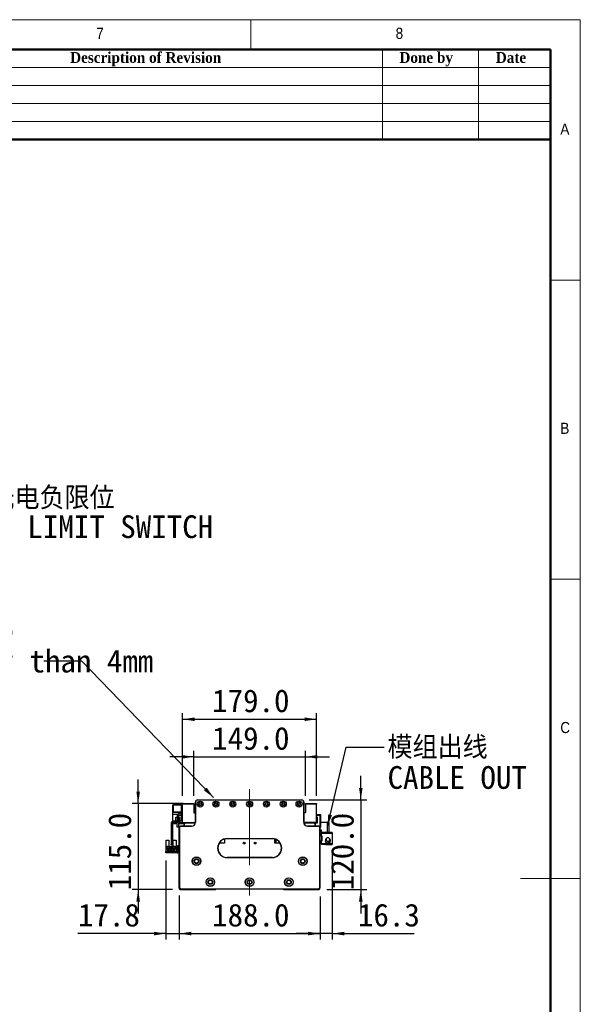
# Model space of a CAD drawing. Header units: millimetres. Extents: x 40 to 3320, y 40 to 2336.
# Tile 11 of 11: x 2571 to 3320, y 1020 to 2336. Entities that reach past the tile are written whole.
import ezdxf

# ---------------------------------------------------------------- set-up
doc = ezdxf.new("R2010")
doc.units = ezdxf.units.MM
doc.header["$LTSCALE"] = 8
doc.linetypes.add('CENTERX2', pattern=[20.32, 12.7, -2.54, 2.54, -2.54])
doc.layers.add('DIMNS', color=7, linetype='Continuous')
doc.styles.add('SLDTEXTSTYLE0', font='Gothic.ttf', dxfattribs={"width": 0.913})
doc.styles.add('SLDTEXTSTYLE1', font='timesbd.ttf', dxfattribs={"width": 0.933})
doc.styles.add('SLDTEXTSTYLE10', font='txt')
doc.styles.add('SLDTEXTSTYLE7', font='txt')
doc.styles.add('SLDTEXTSTYLE8', font='txt', dxfattribs={"bigfont": 'bigfont'})
doc.styles.add('SLDTEXTSTYLE9', font='txt', dxfattribs={"bigfont": 'bigfont'})
doc.dimstyles.new('SLDDIMSTYLE0', dxfattribs={"dimtxt": 30.4, "dimasz": 16, "dimexe": 0, "dimexo": 0.0625, "dimgap": 7.6, "dimtad": 2, "dimdec": 1, "dimrnd": 1e-09, "dimzin": 4, "dimdsep": 46, "dimtxsty": 'SLDTEXTSTYLE7', "dimsah": 1, "dimcen": 0.09, "dimadec": 0, "dimazin": 1, "dimtfac": 1, "dimtdec": 1, "dimtmove": 0, "dimatfit": 0, "dimfxl": 0, "dimfrac": 2, "dimtolj": 1, "dimtzin": 12, "dimarcsym": 0})
doc.dimstyles.new('SLDDIMSTYLE1', dxfattribs={"dimtxt": 30.4, "dimasz": 16, "dimexe": 0, "dimexo": 0.0625, "dimgap": 7.6, "dimtad": 2, "dimdec": 1, "dimrnd": 1e-09, "dimzin": 4, "dimdsep": 46, "dimtxsty": 'SLDTEXTSTYLE7', "dimsah": 1, "dimcen": 0.09, "dimadec": 0, "dimazin": 1, "dimtfac": 1, "dimtdec": 1, "dimtofl": 0, "dimtmove": 0, "dimatfit": 3, "dimfxl": 0, "dimfrac": 2, "dimtolj": 1, "dimtzin": 12, "dimarcsym": 0})
doc.dimstyles.new('SLDDIMSTYLE2', dxfattribs={"dimtxt": 30.4, "dimasz": 16, "dimexe": 0, "dimexo": 0.0625, "dimgap": 7.6, "dimtad": 2, "dimdec": 1, "dimrnd": 1e-09, "dimzin": 12, "dimdsep": 46, "dimtxsty": 'SLDTEXTSTYLE7', "dimsah": 1, "dimcen": 0.09, "dimadec": 0, "dimazin": 3, "dimtfac": 1, "dimtdec": 1, "dimtmove": 0, "dimatfit": 0, "dimfxl": 0, "dimfrac": 2, "dimtolj": 1, "dimtzin": 12, "dimarcsym": 0})
doc.dimstyles.new('SLDDIMSTYLE3', dxfattribs={"dimtxt": 0.18, "dimasz": 16, "dimexe": 0, "dimexo": 0.0625, "dimgap": 0, "dimtad": 0, "dimtih": 1, "dimtoh": 1, "dimdec": 0, "dimrnd": 1e-09, "dimzin": 0, "dimdsep": 46, "dimtxsty": 'Standard', "dimsah": 1, "dimcen": 0.09, "dimadec": 0, "dimazin": 0, "dimtfac": 16, "dimtdec": 0, "dimtofl": 0, "dimtmove": 0, "dimatfit": 3, "dimfxl": 0, "dimfrac": 2, "dimtolj": 1, "dimtzin": 0, "dimarcsym": 0})

# ---------------------------------------------------------------- blocks, each defined once
blk = doc.blocks.new('_D')
at = {"layer": 'DIMNS'}
for p, q in [((2803.8, 1298.3), (2803.8, 1358.6)), ((2952.8, 1298.3), (2952.8, 1358.6)), ((2803.8, 1350.6), (2771.8, 1350.6)), ((2803.8, 1350.6), (2952.8, 1350.6)), ((2952.8, 1350.6), (2984.8, 1350.6))]:
    blk.add_line(p, q, dxfattribs=at)
for points in [[(2803.8, 1350.6), (2787.8, 1353), (2787.8, 1348.2)], [(2952.8, 1350.6), (2968.8, 1348.2), (2968.8, 1353)]]:
    blk.add_solid(points, dxfattribs=at)
at = {"layer": 'DIMNS', "insert": (2828.2, 1390.5), "char_height": 30.4, "attachment_point": 1, "style": 'SLDTEXTSTYLE7'}
blk.add_mtext('149.0', dxfattribs=at)
blk = doc.blocks.new('_D_1')
at = {"layer": 'DIMNS'}
for p, q in [((2788.8, 1298.3), (2788.8, 1408.8)), ((2967.8, 1298.3), (2967.8, 1408.8)), ((2788.8, 1400.8), (2967.8, 1400.8))]:
    blk.add_line(p, q, dxfattribs=at)
for points in [[(2788.8, 1400.8), (2804.8, 1398.4), (2804.8, 1403.2)], [(2967.8, 1400.8), (2951.8, 1403.2), (2951.8, 1398.4)]]:
    blk.add_solid(points, dxfattribs=at)
at = {"layer": 'DIMNS', "insert": (2828.2, 1440.7), "char_height": 30.4, "attachment_point": 1, "style": 'SLDTEXTSTYLE7'}
blk.add_mtext('179.0', dxfattribs=at)
blk = doc.blocks.new('_D_2')
at = {"layer": 'DIMNS'}
for p, q in [((2729.4, 1288.1), (2729.4, 1320.1)), ((2789.6, 1288.1), (2721.4, 1288.1)), ((2729.4, 1288.1), (2729.4, 1173.1)), ((2775.1, 1173.1), (2721.4, 1173.1)), ((2729.4, 1173.1), (2729.4, 1141.1))]:
    blk.add_line(p, q, dxfattribs=at)
for points in [[(2729.4, 1288.1), (2731.8, 1304.1), (2727, 1304.1)], [(2729.4, 1173.1), (2727, 1157.1), (2731.8, 1157.1)]]:
    blk.add_solid(points, dxfattribs=at)
at = {"layer": 'DIMNS', "insert": (2689.5, 1172.3), "char_height": 30.4, "attachment_point": 1, "rotation": 90, "style": 'SLDTEXTSTYLE7'}
blk.add_mtext('115.0', dxfattribs=at)
blk = doc.blocks.new('_D_3')
at = {"layer": 'DIMNS'}
for p, q in [((3026.8, 1293.1), (3026.8, 1325.1)), ((2958, 1293.1), (3034.8, 1293.1)), ((3026.8, 1293.1), (3026.8, 1173.1)), ((2981.5, 1173.1), (3034.8, 1173.1)), ((3026.8, 1173.1), (3026.8, 1141.1))]:
    blk.add_line(p, q, dxfattribs=at)
for points in [[(3026.8, 1293.1), (3029.2, 1309.1), (3024.4, 1309.1)], [(3026.8, 1173.1), (3024.4, 1157.1), (3029.2, 1157.1)]]:
    blk.add_solid(points, dxfattribs=at)
at = {"layer": 'DIMNS', "insert": (2986.9, 1172.3), "char_height": 30.4, "attachment_point": 1, "rotation": 90, "style": 'SLDTEXTSTYLE7'}
blk.add_mtext('120.0', dxfattribs=at)
blk = doc.blocks.new('_D_4')
at = {"layer": 'DIMNS'}
for p, q in [((2784.3, 1163.9), (2784.3, 1106.3)), ((2972.3, 1163.9), (2972.3, 1106.3)), ((2784.3, 1114.3), (2972.3, 1114.3))]:
    blk.add_line(p, q, dxfattribs=at)
for points in [[(2784.3, 1114.3), (2800.3, 1111.9), (2800.3, 1116.7)], [(2972.3, 1114.3), (2956.3, 1116.7), (2956.3, 1111.9)]]:
    blk.add_solid(points, dxfattribs=at)
at = {"layer": 'DIMNS', "insert": (2828.2, 1154.2), "char_height": 30.4, "attachment_point": 1, "style": 'SLDTEXTSTYLE7'}
blk.add_mtext('188.0', dxfattribs=at)
blk = doc.blocks.new('_D_5')
at = {"layer": 'DIMNS'}
for p, q in [((2766.5, 1211.9), (2766.5, 1106.3)), ((2784.3, 1165.4), (2784.3, 1106.3)), ((2766.5, 1114.3), (2649, 1114.3)), ((2766.5, 1114.3), (2784.3, 1114.3)), ((2784.3, 1114.3), (2816.3, 1114.3))]:
    blk.add_line(p, q, dxfattribs=at)
for points in [[(2766.5, 1114.3), (2750.5, 1116.7), (2750.5, 1111.9)], [(2784.3, 1114.3), (2800.3, 1111.9), (2800.3, 1116.7)]]:
    blk.add_solid(points, dxfattribs=at)
at = {"layer": 'DIMNS', "insert": (2649, 1154.2), "char_height": 30.4, "attachment_point": 1, "style": 'SLDTEXTSTYLE7'}
blk.add_mtext('17.8', dxfattribs=at)
blk = doc.blocks.new('_D_6')
at = {"layer": 'DIMNS'}
for p, q in [((2988.6, 1224.2), (2988.6, 1106.3)), ((2972.3, 1163.9), (2972.3, 1106.3)), ((2972.3, 1114.3), (2940.3, 1114.3)), ((2988.6, 1114.3), (2972.3, 1114.3)), ((2988.6, 1114.3), (3097.9, 1114.3))]:
    blk.add_line(p, q, dxfattribs=at)
for points in [[(2972.3, 1114.3), (2956.3, 1116.7), (2956.3, 1111.9)], [(2988.6, 1114.3), (3004.6, 1111.9), (3004.6, 1116.7)]]:
    blk.add_solid(points, dxfattribs=at)
at = {"layer": 'DIMNS', "insert": (3023, 1154.2), "char_height": 30.4, "attachment_point": 1, "style": 'SLDTEXTSTYLE7'}
blk.add_mtext('16.3', dxfattribs=at)
blk = doc.blocks.new('SW_NOTE_3')
at = {"layer": 'DIMNS', "color": 0, "char_height": 30.4, "attachment_point": 1}
for s, insert, style in [('模组出线', (4.5, 14.9), 'SLDTEXTSTYLE8'), ('CABLE OUT', (4.5, -25.3), 'SLDTEXTSTYLE7')]:
    blk.add_mtext(s, dxfattribs=dict(at, insert=insert, style=style))
blk = doc.blocks.new('SW_NOTE_4')
at = {"layer": 'DIMNS', "color": 0, "char_height": 30.4, "attachment_point": 1, "style": 'SLDTEXTSTYLE7'}
for s, insert in [('The distance between the load plate and the ', (-929.3, 55.6)), ('steel belt protection belt shall be greater than 4mm', (-929.3, 15.5))]:
    blk.add_mtext(s, dxfattribs=dict(at, insert=insert))
blk = doc.blocks.new('SW_NOTE_7')
at = {"layer": 'DIMNS', "color": 0, "char_height": 30.4, "attachment_point": 1}
for s, insert, style in [('     光电负限位', (4.6, 17.9), 'SLDTEXTSTYLE9'), ('NEGATIVE LIMIT SWITCH', (4.6, -20.5), 'SLDTEXTSTYLE10')]:
    blk.add_mtext(s, dxfattribs=dict(at, insert=insert, style=style))

msp = doc.modelspace()

# ---------------------------------------------------------------- linework, layer by layer
at = {"color": 7, "linetype": 'Continuous', "lineweight": 18}
for p, q in [((3320, 2336), (40, 2336)), ((2880, 2296), (2880, 2336)), ((3320, 40), (3320, 2336)), ((80, 2296), (3280, 2296)), ((3056, 2296), (3056, 2176)), ((3184, 2296), (3184, 2176)), ((3280, 2296), (3280, 2176)), ((3280, 2296), (3280, 80)), ((2320, 2272), (3280, 2272)), ((2320, 2248), (3280, 2248)), ((2320, 2224), (3280, 2224)), ((2320, 2200), (3280, 2200)), ((3320, 1988), (3280, 1988)), ((3280, 1588), (3320, 1588)), ((3320, 1188), (3240, 1188))]:
    msp.add_line(p, q, dxfattribs=at)
at = {"color": 7, "linetype": 'Continuous', "lineweight": 50}
for p, q in [((3280, 2296), (80, 2296)), ((3280, 2296), (3280, 80)), ((3280, 2176), (2320, 2176))]:
    msp.add_line(p, q, dxfattribs=at)
at = {"color": 7, "linetype": 'Continuous', "lineweight": 25}
for p, q in [((2805.7959907, 1290.10564), (2806.0959884, 1290.10564)), ((2805.7959907, 1263.1056412), (2805.7959907, 1290.10564)), ((2806.0959884, 1290.10564), (2806.0959884, 1263.1056412)), ((2808.7959894, 1293.1056386), (2808.7959894, 1292.805641)), ((2808.7959894, 1293.1056386), (2947.7959879, 1293.1056386)), ((2947.7959879, 1292.805641), (2808.7959894, 1292.805641)), ((2947.7959879, 1293.1056386), (2947.7959879, 1292.805641)), ((2950.4959889, 1263.1056412), (2950.4959889, 1290.10564)), ((2950.7959866, 1290.10564), (2950.4959889, 1290.10564)), ((2950.7959866, 1290.10564), (2950.7959866, 1263.1056412)), ((2776.0959872, 1286.6056404), (2775.7959896, 1286.3056427)), ((2776.0959872, 1286.3056427), (2775.7959896, 1286.1813745)), ((2775.7959896, 1286.1813745), (2775.7959896, 1286.3056427)), ((2775.7959896, 1277.0299083), (2775.7959896, 1286.1813745)), ((2775.7959896, 1276.9056401), (2775.7959896, 1277.0299083)), ((2776.0959872, 1276.9056401), (2775.7959896, 1277.0299083)), ((2775.7959896, 1276.9056401), (2776.0959872, 1276.6056424)), ((2776.0959872, 1286.6056404), (2776.0959872, 1286.3056427)), ((2776.0959872, 1286.6056404), (2786.7959895, 1286.6056404)), ((2786.7959895, 1286.3056427), (2776.0959872, 1286.3056427)), ((2776.0959872, 1286.3056427), (2776.0959872, 1276.9056401)), ((2776.0959872, 1276.9056401), (2776.0959872, 1276.6056424)), ((2776.0959872, 1276.9056401), (2786.7959895, 1276.9056401)), ((2786.7959895, 1285.6056383), (2786.7959895, 1286.6056404)), ((2786.7959895, 1286.6056404), (2788.7959861, 1286.6056404)), ((2788.7959861, 1285.6056383), (2786.7959895, 1285.6056383)), ((2786.7959895, 1285.6056383), (2786.7959895, 1276.6056424)), ((2788.7959861, 1288.1056434), (2803.7959867, 1288.1056434)), ((2788.7959861, 1287.1056414), (2788.7959861, 1288.1056434)), ((2788.7959861, 1262.6056401), (2788.7959861, 1287.1056414)), ((2803.7959867, 1287.1056414), (2788.7959861, 1287.1056414)), ((2803.7959867, 1288.1056434), (2803.7959867, 1287.1056414)), ((2803.7959867, 1287.1056414), (2803.7959867, 1276.1056414)), ((2952.7959906, 1288.1056434), (2967.7959912, 1288.1056434)), ((2952.7959906, 1287.1056414), (2952.7959906, 1288.1056434)), ((2967.7959912, 1287.1056414), (2952.7959906, 1287.1056414)), ((2952.7959906, 1287.1056414), (2952.7959906, 1276.1056414)), ((2967.7959912, 1288.1056434), (2967.7959912, 1287.1056414)), ((2967.7959912, 1262.6056401), (2967.7959912, 1287.1056414)), ((2775.4959919, 1274.0056431), (2775.4959919, 1276.6056424)), ((2775.4959919, 1276.6056424), (2786.7959895, 1276.6056424)), ((2775.4959919, 1274.0056431), (2783.1555464, 1274.0056431)), ((2775.4959919, 1264.3552563), (2775.4959919, 1274.0056431)), ((2785.2959865, 1264.6056405), (2776.7959916, 1264.6056405)), ((2779.7959902, 1270.1056442), (2781.2959858, 1270.1056442)), ((2779.7959902, 1264.6056405), (2779.7959902, 1270.1056442)), ((2781.2959858, 1270.6265143), (2781.2959858, 1264.6056405)), ((2783.2959899, 1270.6056452), (2783.2959899, 1264.6056405)), ((2783.2959899, 1270.1056442), (2784.7959854, 1270.1056442)), ((2784.7959854, 1270.1056442), (2784.7959854, 1264.6056405)), ((2786.7959895, 1274.1056448), (2788.7959861, 1274.1056448)), ((2786.7959895, 1273.1056428), (2786.7959895, 1274.1056448)), ((2786.7959895, 1273.1056428), (2786.7959895, 1266.1056398)), ((2788.7959861, 1273.1056428), (2786.7959895, 1273.1056428)), ((2804.2959877, 1275.6056404), (2805.7959907, 1275.6056404)), ((2952.2959896, 1275.6056404), (2950.7959866, 1275.6056404)), ((2967.7959912, 1273.2956401), (2972.4959888, 1273.2956401)), ((2972.4959888, 1272.295638), (2967.7959912, 1272.295638)), ((2967.7959912, 1270.2956414), (2968.2959922, 1270.2956414)), ((2968.2959922, 1270.2956414), (2968.2959922, 1261.7956428)), ((2972.4959888, 1272.295638), (2972.4959888, 1273.2956401)), ((2972.4959888, 1273.2956401), (2972.7959865, 1272.9956424)), ((2972.4959888, 1257.2956412), (2972.4959888, 1272.295638)), ((2972.7959865, 1272.1713772), (2972.4959888, 1272.295638)), ((2972.7959865, 1272.9956424), (2972.7959865, 1272.1713772)), ((2972.7959865, 1272.1713772), (2972.7959865, 1257.4199057)), ((2773.2959919, 1261.1056408), (2773.2959919, 1233.605641)), ((2775.2959885, 1261.1056408), (2775.2959885, 1233.605641)), ((2775.4959919, 1261.1056408), (2775.4959919, 1261.8539734)), ((2779.7959902, 1261.1056408), (2775.4959919, 1261.1056408)), ((2785.2959865, 1262.6056401), (2776.7959916, 1262.6056401)), ((2779.7959902, 1261.1056408), (2779.7959902, 1262.6056401)), ((2781.2959858, 1256.6056429), (2781.2959858, 1262.6056401)), ((2783.2959899, 1256.6056429), (2781.2959858, 1256.6056429)), ((2783.2959899, 1262.6056401), (2783.2959899, 1256.6056429)), ((2784.5959895, 1256.6056429), (2784.2959919, 1256.6056429)), ((2784.2959919, 1175.6056408), (2784.2959919, 1256.6056429)), ((2784.5959895, 1256.6056429), (2784.5959895, 1175.7299053)), ((2784.7959854, 1262.6056401), (2784.7959854, 1261.1056408)), ((2789.0959912, 1261.1056408), (2784.7959854, 1261.1056408)), ((2785.7959875, 1257.8056409), (2785.7959875, 1258.1056422)), ((2785.7959875, 1258.1056422), (2800.7959881, 1258.1056422)), ((2800.7959881, 1257.8056409), (2785.7959875, 1257.8056409)), ((2788.7959861, 1262.6056401), (2805.770927, 1262.6056401)), ((2789.0959912, 1261.1056408), (2789.0959912, 1262.6056401)), ((2790.7959902, 1261.2956418), (2792.1059885, 1262.6056401)), ((2790.7959902, 1258.1056422), (2790.7959902, 1261.2956418)), ((2791.2959912, 1261.2056425), (2792.2959857, 1262.2056408)), ((2791.2959912, 1258.1056422), (2791.2959912, 1261.2056425)), ((2792.2959857, 1262.2056408), (2805.7143249, 1262.2056408)), ((2800.7959881, 1257.8056409), (2800.7959881, 1258.1056422)), ((2803.9959901, 1262.6056401), (2804.3959894, 1262.2056408)), ((2806.0959884, 1263.1056412), (2805.7959907, 1263.1056412)), ((2950.7959866, 1263.1056412), (2950.4959889, 1263.1056412)), ((2967.7959912, 1262.6056401), (2950.8210503, 1262.6056401)), ((2950.8776524, 1262.2056408), (2964.2959916, 1262.2056408)), ((2952.1959879, 1262.2056408), (2952.5959872, 1262.6056401)), ((2955.7959893, 1258.1056422), (2970.7959899, 1258.1056422)), ((2955.7959893, 1258.1056422), (2955.7959893, 1257.8056409)), ((2970.7959899, 1257.8056409), (2955.7959893, 1257.8056409)), ((2964.2959916, 1262.2056408), (2965.2959862, 1261.2056425)), ((2964.4859888, 1262.6056401), (2965.7959872, 1261.2956418)), ((2965.2959862, 1261.2056425), (2965.2959862, 1258.1056422)), ((2966.2959882, 1261.7956428), (2965.7959872, 1261.2956418)), ((2965.7959872, 1261.2956418), (2965.7959872, 1258.1056422)), ((2968.2959922, 1261.7956428), (2966.2959882, 1261.7956428)), ((2968.2959922, 1262.6056401), (2967.7959912, 1262.6056401)), ((2970.7959899, 1258.1056422), (2970.7959899, 1257.8056409)), ((2972.2959854, 1256.6056429), (2971.9959878, 1256.6056429)), ((2971.9959878, 1175.7299053), (2971.9959878, 1256.6056429)), ((2972.1278705, 1257.2956412), (2972.4959888, 1257.2956412)), ((2972.2959854, 1256.6056429), (2972.2959854, 1175.6056408)), ((2972.4959888, 1256.2956429), (2972.2959854, 1256.2956429)), ((2974.1959878, 1252.6056422), (2972.2959854, 1252.6056422)), ((2972.7959865, 1257.4199057), (2972.4959888, 1257.2956412)), ((2972.4959888, 1256.2956429), (2972.4959888, 1257.2956412)), ((2972.7959865, 1256.5956405), (2972.4959888, 1256.2956429)), ((2982.1959891, 1262.6056401), (2972.7959865, 1262.6056401)), ((2972.7959865, 1257.4199057), (2972.7959865, 1256.5956405)), ((2974.1959878, 1249.6056399), (2974.1959878, 1252.6056422)), ((2982.1959891, 1249.6056399), (2982.1959891, 1262.6056401)), ((2982.1959891, 1262.6056401), (2984.1959857, 1262.6056401)), ((2984.1959857, 1262.6056401), (2984.1959857, 1249.6056399)), ((2766.5959903, 1239.005643), (2770.2959859, 1239.005643)), ((2766.5959903, 1230.1056413), (2766.5959903, 1239.005643)), ((2770.2959859, 1239.005643), (2770.2959859, 1230.6056424)), ((2776.2959906, 1230.6056424), (2776.2959906, 1239.005643)), ((2776.2959906, 1239.005643), (2779.9959861, 1239.005643)), ((2779.9959861, 1239.005643), (2779.9959861, 1230.1056413)), ((2844.7959878, 1240.6056403), (2844.7959878, 1235.3056418)), ((2848.2959893, 1241.4056426), (2908.295988, 1241.4056426)), ((2848.2959893, 1241.4056426), (2848.2959893, 1241.1056413)), ((2908.295988, 1241.1056413), (2848.2959893, 1241.1056413)), ((2908.295988, 1241.4056426), (2908.295988, 1241.1056413)), ((2911.7959895, 1235.3056418), (2911.7959895, 1240.6056403)), ((2913.2959888, 1240.0620794), (2913.2959888, 1235.3056418)), ((2974.1959878, 1249.6056399), (2974.1959878, 1248.4056419)), ((2982.1959891, 1249.6056399), (2974.1959878, 1249.6056399)), ((2974.1959878, 1244.4056413), (2974.1959878, 1248.4056419)), ((2974.1959878, 1248.4056419), (2988.5959857, 1248.4056419)), ((2974.1959878, 1244.4056413), (2974.1959878, 1243.9056403)), ((2975.1959898, 1244.4056413), (2974.1959878, 1244.4056413)), ((2974.1959878, 1243.9056403), (2974.1959878, 1238.9056413)), ((2975.1959898, 1243.9056403), (2974.1959878, 1243.9056403)), ((2974.1959878, 1238.4056403), (2974.1959878, 1238.9056413)), ((2974.1959878, 1238.9056413), (2975.1959898, 1238.9056413)), ((2974.1959878, 1234.4056415), (2974.1959878, 1238.4056403)), ((2974.1959878, 1238.4056403), (2975.1959898, 1238.4056403)), ((2975.1959898, 1238.4056403), (2975.1959898, 1244.4056413)), ((2979.6452232, 1239.2026103), (2979.545989, 1238.4056403)), ((2979.8799016, 1239.8405364), (2979.7447257, 1239.5247026)), ((2979.7567659, 1239.9846791), (2979.7907778, 1239.9958363)), ((2979.912632, 1239.8244283), (2979.7901743, 1239.8846848)), ((2979.7907778, 1239.9958363), (2980.1745497, 1240.5708312)), ((2979.9508684, 1239.9170651), (2979.7907778, 1239.9958363)), ((2980.1959925, 1249.6056399), (2980.1959925, 1249.4056402)), ((2988.5959857, 1249.4056402), (2980.1959925, 1249.4056402)), ((2984.1959857, 1249.6056399), (2982.1959891, 1249.6056399)), ((2985.0877085, 1238.9585963), (2985.1151266, 1238.9793313)), ((2988.5959857, 1249.4056402), (2988.5959857, 1248.4056419)), ((2988.5959857, 1248.4056419), (2988.5959857, 1234.4056415)), ((2766.5959903, 1224.1056422), (2766.5959903, 1230.1056413)), ((2767.3959889, 1230.1056413), (2766.5959903, 1230.1056413)), ((2767.3959889, 1230.1056413), (2767.8959899, 1230.6056424)), ((2770.4959892, 1230.6056424), (2767.8959899, 1230.6056424)), ((2768.2959893, 1230.0556424), (2770.4959892, 1230.0556424)), ((2768.2959893, 1226.6056417), (2768.2959893, 1230.0556424)), ((2769.0959879, 1226.6056417), (2768.2959893, 1226.6056417)), ((2769.0959879, 1228.2556417), (2777.4959885, 1228.2556417)), ((2769.0959879, 1226.6056417), (2769.0959879, 1228.2556417)), ((2769.0959879, 1225.5556407), (2769.0959879, 1226.6056417)), ((2770.2959859, 1225.5556407), (2769.0959879, 1225.5556407)), ((2770.0459891, 1227.2056407), (2770.0459891, 1226.7056415)), ((2770.5459901, 1227.2056407), (2770.0459891, 1227.2056407)), ((2770.0459891, 1226.7056415), (2770.5459901, 1226.7056415)), ((2770.2959859, 1224.755642), (2770.2959859, 1225.5556407)), ((2776.2959906, 1225.5556407), (2770.2959859, 1225.5556407)), ((2776.2959906, 1224.755642), (2770.2959859, 1224.755642)), ((2770.4959892, 1230.0556424), (2770.4959892, 1230.6056424)), ((2770.4959892, 1230.6056424), (2776.0959872, 1230.6056424)), ((2770.8459877, 1230.0556424), (2770.4959892, 1230.0556424)), ((2770.5459901, 1226.7056415), (2770.5459901, 1227.2056407)), ((2770.8459877, 1228.9556424), (2770.8459877, 1230.0556424)), ((2775.7459887, 1228.9556424), (2770.8459877, 1228.9556424)), ((2772.0459857, 1227.2056407), (2772.0459857, 1226.7056415)), ((2772.5459867, 1227.2056407), (2772.0459857, 1227.2056407)), ((2772.0459857, 1226.7056415), (2772.5459867, 1226.7056415)), ((2772.4959858, 1228.9556424), (2772.4959858, 1229.5556413)), ((2772.4959858, 1229.5556413), (2774.0959906, 1229.5556413)), ((2772.5459867, 1226.7056415), (2772.5459867, 1227.2056407)), ((2773.2959919, 1232.6056408), (2773.2959919, 1233.605641)), ((2773.2959919, 1233.605641), (2775.2959885, 1233.605641)), ((2775.2959885, 1232.6056408), (2773.2959919, 1232.6056408)), ((2774.0459897, 1227.2056407), (2774.0459897, 1226.7056415)), ((2774.5459907, 1227.2056407), (2774.0459897, 1227.2056407)), ((2774.0459897, 1226.7056415), (2774.5459907, 1226.7056415)), ((2774.0959906, 1228.9556424), (2774.0959906, 1229.5556413)), ((2774.5459907, 1226.7056415), (2774.5459907, 1227.2056407)), ((2775.2959885, 1233.605641), (2775.2959885, 1232.6056408)), ((2775.7459887, 1230.0556424), (2775.7459887, 1228.9556424)), ((2776.0959872, 1230.0556424), (2775.7459887, 1230.0556424)), ((2776.0459863, 1227.2056407), (2776.0459863, 1226.7056415)), ((2776.5459874, 1227.2056407), (2776.0459863, 1227.2056407)), ((2776.0459863, 1226.7056415), (2776.5459874, 1226.7056415)), ((2776.0959872, 1230.6056424), (2776.0959872, 1230.0556424)), ((2778.6959865, 1230.6056424), (2776.0959872, 1230.6056424)), ((2776.0959872, 1230.0556424), (2778.2959872, 1230.0556424)), ((2776.2959906, 1225.5556407), (2776.2959906, 1224.755642)), ((2777.4959885, 1225.5556407), (2776.2959906, 1225.5556407)), ((2776.5459874, 1226.7056415), (2776.5459874, 1227.2056407)), ((2777.4959885, 1228.2556417), (2777.4959885, 1226.6056417)), ((2777.4959885, 1226.6056417), (2777.4959885, 1225.5556407)), ((2778.2959872, 1226.6056417), (2777.4959885, 1226.6056417)), ((2778.2959872, 1230.0556424), (2778.2959872, 1226.6056417)), ((2778.6959865, 1230.6056424), (2779.1959875, 1230.1056413)), ((2779.9959861, 1230.1056413), (2779.1959875, 1230.1056413)), ((2779.9959861, 1230.1056413), (2779.9959861, 1224.1056422)), ((2782.2959878, 1232.1056417), (2784.2959919, 1232.1056417)), ((2782.2959878, 1231.1056415), (2782.2959878, 1232.1056417)), ((2784.2959919, 1231.1056415), (2782.2959878, 1231.1056415)), ((2782.2959878, 1223.1056421), (2782.2959878, 1231.1056415)), ((2844.7959878, 1235.3056418), (2837.7432645, 1235.3056418)), ((2918.8487128, 1235.3056418), (2911.7959895, 1235.3056418)), ((2974.1959878, 1234.4056415), (2974.1959878, 1233.2056417)), ((2988.5959857, 1234.4056415), (2974.1959878, 1234.4056415)), ((2980.1959925, 1233.2056417), (2974.1959878, 1233.2056417)), ((2979.7907778, 1236.8154442), (2979.7567659, 1236.8266052)), ((2980.1959925, 1233.4056413), (2988.5959857, 1233.4056413)), ((2980.1959925, 1233.4056413), (2980.1959925, 1233.2056417)), ((2988.5959857, 1234.4056415), (2988.5959857, 1233.4056413)), ((2766.4959886, 1222.1056419), (2766.4959886, 1224.1056422)), ((2766.4959886, 1224.1056422), (2767.4959906, 1224.1056422)), ((2767.4959906, 1222.1056419), (2766.4959886, 1222.1056419)), ((2767.4959906, 1224.1056422), (2767.4959906, 1222.1056419)), ((2781.2959858, 1224.1056422), (2767.4959906, 1224.1056422)), ((2781.2959858, 1222.1056419), (2767.4959906, 1222.1056419)), ((2781.2959858, 1224.1056422), (2781.2959858, 1222.1056419)), ((2782.2959878, 1223.1056421), (2784.2959919, 1223.1056421)), ((2782.2959878, 1222.1056419), (2782.2959878, 1223.1056421)), ((2784.2959919, 1222.1056419), (2782.2959878, 1222.1056419)), ((2848.2959893, 1216.1056418), (2908.295988, 1216.1056418)), ((2848.2959893, 1216.1056418), (2848.2959893, 1215.8056414)), ((2908.295988, 1215.8056414), (2848.2959893, 1215.8056414)), ((2908.295988, 1216.1056418), (2908.295988, 1215.8056414)), ((2784.5959895, 1175.7299053), (2784.2959919, 1175.6056408)), ((2786.2959885, 1173.6056423), (2784.2959919, 1175.6056408)), ((2784.2959919, 1175.6056408), (2784.2959919, 1174.1056415)), ((2784.2959919, 1174.1056415), (2785.2959865, 1173.1056413)), ((2784.5959895, 1175.7299053), (2786.4202493, 1173.9056418)), ((2785.2959865, 1173.1056413), (2832.7959896, 1173.1056413)), ((2786.4202493, 1173.9056418), (2786.2959885, 1173.6056423)), ((2970.2959888, 1173.6056423), (2786.2959885, 1173.6056423)), ((2786.4202493, 1173.9056418), (2970.1717281, 1173.9056418)), ((2832.7959896, 1173.1056413), (2833.2959906, 1173.6056423)), ((2923.2959904, 1173.6056423), (2923.7959877, 1173.1056413)), ((2923.7959877, 1173.1056413), (2971.2959909, 1173.1056413)), ((2970.1717281, 1173.9056418), (2971.9959878, 1175.7299053)), ((2970.1717281, 1173.9056418), (2970.2959888, 1173.6056423)), ((2972.2959854, 1175.6056408), (2970.2959888, 1173.6056423)), ((2971.2959909, 1173.1056413), (2972.2959854, 1174.1056415)), ((2971.9959878, 1175.7299053), (2972.2959854, 1175.6056408)), ((2972.2959854, 1174.1056415), (2972.2959854, 1175.6056408))]:
    msp.add_line(p, q, dxfattribs=at)
at = {"color": 7, "linetype": 'Continuous', "lineweight": 25, "flags": 128}
msp.add_lwpolyline([(2781.2959858, 1222.1056419), (2781.8812587, 1222.1632852), (2782.2959878, 1222.2772139)], dxfattribs=at)
at = {"color": 7, "linetype": 'Continuous', "lineweight": 25}
for centre, radius in [((2812.2959888, 1287.3556415), 4.025), ((2812.2959888, 1287.3556415), 4), ((2833.2959888, 1287.3556415), 4.025), ((2833.2959888, 1287.3556415), 4), ((2855.7959888, 1287.3556415), 4.025), ((2855.7959888, 1287.3556415), 4), ((2878.2959888, 1287.3556415), 4.025), ((2878.2959888, 1287.3556415), 4), ((2900.7959888, 1287.3556415), 4.025), ((2900.7959888, 1287.3556415), 4), ((2923.2959888, 1287.3556415), 4.025), ((2923.2959888, 1287.3556415), 4), ((2944.2959888, 1287.3556415), 4.025), ((2944.2959888, 1287.3556415), 4), ((2812.2959888, 1287.3556415), 2.15), ((2812.2959888, 1287.3556415), 1.65), ((2833.2959888, 1287.3556415), 2.15), ((2833.2959888, 1287.3556415), 1.65), ((2855.7959888, 1287.3556415), 2.15), ((2855.7959888, 1287.3556415), 1.65), ((2878.2959888, 1287.3556415), 2.15), ((2878.2959888, 1287.3556415), 1.65), ((2900.7959888, 1287.3556415), 2.15), ((2900.7959888, 1287.3556415), 1.65), ((2923.2959888, 1287.3556415), 2.15), ((2923.2959888, 1287.3556415), 1.65), ((2944.2959888, 1287.3556415), 2.15), ((2944.2959888, 1287.3556415), 1.65), ((2870.7959888, 1235.3056415), 1.25), ((2885.7959888, 1235.3056415), 1.25), ((2807.2959888, 1211.1056415), 5.75), ((2807.2959888, 1211.1056415), 5.5), ((2807.2959888, 1211.1056415), 3.2), ((2807.2959888, 1211.1056415), 2.5), ((2949.2959888, 1211.1056415), 5.75), ((2949.2959888, 1211.1056415), 5.5), ((2949.2959888, 1211.1056415), 3.2), ((2949.2959888, 1211.1056415), 2.5), ((2825.7959888, 1183.1056415), 5.75), ((2825.7959888, 1183.1056415), 5.5), ((2825.7959888, 1183.1056415), 3.2), ((2825.7959888, 1183.1056415), 2.5), ((2878.2959888, 1183.1056415), 5.75), ((2878.2959888, 1183.1056415), 5.5), ((2878.2959888, 1183.1056415), 3.2), ((2878.2959888, 1183.1056415), 2.5), ((2930.7959888, 1183.1056415), 5.75), ((2930.7959888, 1183.1056415), 5.5), ((2930.7959888, 1183.1056415), 3.2), ((2930.7959888, 1183.1056415), 2.5)]:
    msp.add_circle(centre, radius, dxfattribs=at)
for centre, radius, start, end in [((2808.7959888, 1290.1056415), 3, 90, 180), ((2808.7959888, 1290.1056415), 2.7, 90, 180), ((2947.7959888, 1290.1056415), 3, 0, 90), ((2947.7959888, 1290.1056415), 2.7, 0, 90), ((2776.7959888, 1261.1056415), 3.5, 90, 180), ((2785.2959888, 1270.6265111), 4, 94.7801918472, 180), ((2785.2959888, 1270.6056415), 2, 94.7801918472, 180), ((2784.7959888, 1276.6056415), 2, 274.7801918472, 0), ((2784.7959888, 1276.5847719), 4, 274.7801918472, 300), ((2785.2959888, 1266.1056415), 1.5, 270, 0), ((2785.2959888, 1266.1056415), 3.5, 270, 0), ((2784.7959888, 1276.5847719), 4, 321.6997400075, 0), ((2804.2959888, 1276.1056415), 0.5, 180, 270), ((2952.2959888, 1276.1056415), 0.5, 270, 0), ((2776.7959888, 1261.1056415), 1.5, 90, 180), ((2785.7959888, 1256.6056415), 1.5, 90, 180), ((2785.7959888, 1256.6056415), 1.2, 90, 180), ((2800.7959888, 1263.1056415), 5.3, 270, 0), ((2800.7959888, 1263.1056415), 5, 270, 0), ((2955.7959888, 1263.1056415), 5.3, 180, 270), ((2955.7959888, 1263.1056415), 5, 180, 270), ((2970.7959888, 1256.6056415), 1.5, 0, 90), ((2970.7959888, 1256.6056415), 1.2, 0, 90), ((2848.2959888, 1228.6056415), 12.8, 90, 270), ((2848.2959888, 1228.6056415), 12.5, 90, 270), ((2908.2959888, 1228.6056415), 12.8, 270, 90), ((2908.2959888, 1228.6056415), 12.5, 270, 90), ((2982.7959888, 1238.4056415), 3.4, 207.8854130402, 44.3134751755), ((2982.7959888, 1238.4056415), 3.45, 237.5742082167, 0), ((2982.7959888, 1238.4056415), 2.5, 274.0682455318, 11.0547454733), ((2982.7959888, 1238.4056415), 2.6, 277.2742732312, 19.707248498), ((2982.7959888, 1238.4056415), 3.45, 0, 47.8989058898), ((2781.2959888, 1225.1056415), 1, 270, 0)]:
    msp.add_arc(centre, radius, start, end, dxfattribs=at)
for points, knots in [([(2980.6223743, 1241.3323326), (2980.4405806, 1240.9733218), (2980.1074642, 1240.3154751), (2979.6479487, 1239.2562301), (2979.4280867, 1238.4356499), (2979.372051, 1237.765902), (2979.4753506, 1237.2055615), (2979.7000578, 1236.6020951), (2980.1532456, 1236.0051567), (2980.8381775, 1235.5675122), (2981.5619204, 1235.3303375), (2982.3241615, 1235.3272576), (2983.0331861, 1235.5618546), (2983.2131433, 1235.6829088), (2983.1660631, 1235.7193113), (2983.1494027, 1235.7321931)], [0, 0, 0, 0, 0.1800959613, 0.3300054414, 0.4496463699, 0.5397484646, 0.5746216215, 0.6053230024, 0.6784014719, 0.7214060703, 0.7619848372, 0.8291604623, 0.8886692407, 0.9606029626, 1, 1, 1, 1]), ([(2984.185391, 1242.1688019), (2984.4344905, 1241.9389874), (2984.9332405, 1241.47885), (2985.3381405, 1240.5615309), (2985.3794487, 1239.644009), (2985.0993073, 1238.8490008), (2984.5884338, 1238.2325071), (2983.8950699, 1237.8223081), (2983.087775, 1237.6579234), (2982.2485228, 1237.7620518), (2981.4697152, 1238.1327963), (2980.8488906, 1238.7341617), (2980.45805, 1239.4970052), (2980.371063, 1240.3419243), (2980.4752267, 1241.1002184), (2980.819717, 1241.6929274), (2981.3506938, 1242.1137771), (2982.0842824, 1242.3591033), (2982.8304594, 1242.4371002), (2983.3745985, 1242.4641241), (2983.6333705, 1242.4491751), (2983.7185013, 1242.4541878), (2983.7408164, 1242.4427345), (2983.8149975, 1242.4107024), (2983.9711133, 1242.3222075), (2984.1031956, 1242.2276472), (2984.185391, 1242.1688019)], [0, 0, 0, 0, 0.0648176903, 0.129778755, 0.1897314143, 0.242618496, 0.2944140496, 0.3462441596, 0.3987244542, 0.4522001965, 0.5066015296, 0.5614527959, 0.6160515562, 0.6697722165, 0.7270695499, 0.7653770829, 0.8036908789, 0.8589097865, 0.9142288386, 0.9495548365, 0.9640022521, 0.964850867, 0.9657588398, 0.9687102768, 0.9805282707, 1, 1, 1, 1]), ([(2985.0203925, 1237.2645764), (2985.1225809, 1237.5115437), (2985.3163604, 1237.9798668), (2985.3601631, 1238.4943538), (2985.2723699, 1238.8033991), (2985.244342, 1238.9020613)], [0, 0, 0, 0, 0.4316620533, 0.818558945, 1, 1, 1, 1])]:
    msp.add_open_spline(points, degree=3, knots=knots, dxfattribs=at)
at = {"layer": 'DIMNS', "linetype": 'CENTERX2', "lineweight": 18}
msp.add_line((2878.2959888, 1307.4056415), (2878.2959888, 1157.6052284), dxfattribs=at)

# ---------------------------------------------------------------- block references
at = {"layer": 'DIMNS'}
for name, p in [('SW_NOTE_7', (2390.7115385, 1693.868035)), ('SW_NOTE_4', (2603.5334323, 1478.2582914)), ('SW_NOTE_3', (3058.0192308, 1363.4615385))]:
    msp.add_blockref(name, p, dxfattribs=at)

# ---------------------------------------------------------------- texts
at = {"color": 7, "linetype": 'Continuous', "lineweight": 0}
for s, insert, char_height, attachment_point, style in [('7', (2673.3333333, 2325.1704848), 14.8166667, 1, 'SLDTEXTSTYLE0'), ('8', (3073.3333333, 2325.1704848), 14.8166667, 1, 'SLDTEXTSTYLE0'), ('Description of Revision', (2739.4454999, 2292.6852781), 14.4, 2, 'SLDTEXTSTYLE1'), ('Done by', (3114.154228, 2292.6852781), 14.4, 2, 'SLDTEXTSTYLE1'), ('Date', (3227.423141, 2292.6852781), 14.4, 2, 'SLDTEXTSTYLE1'), ('A', (3293.3333333, 2197.1704528), 14.8166667, 1, 'SLDTEXTSTYLE0'), ('B', (3293.3333333, 1797.1704528), 14.8166667, 1, 'SLDTEXTSTYLE0'), ('C', (3293.3333333, 1397.1704528), 14.8166667, 1, 'SLDTEXTSTYLE0')]:
    msp.add_mtext(s, dxfattribs=dict(at, insert=insert, char_height=char_height, attachment_point=attachment_point, style=style))

# ---------------------------------------------------------------- dimensions: what is measured, and where the dimension line sits
at = {"layer": 'DIMNS'}
for base, p1, p2, dimstyle, picture, middle in [((2967.7959888, 1400.7972281), (2788.7959888, 1288.1056415), (2967.7959888, 1288.1056415), 'SLDDIMSTYLE0', '_D_1', (2876.6498617, 1400.7972281)), ((2952.7959888, 1350.5760783), (2803.7959888, 1288.1056415), (2952.7959888, 1288.1056415), 'SLDDIMSTYLE0', '_D', (2876.6498617, 1350.5760783)), ((2972.2959888, 1114.3381947), (2988.5959888, 1234.4056415), (2972.2959888, 1174.1056415), 'SLDDIMSTYLE2', '_D_6', (3060.4211693, 1114.3381947)), ((2784.2959888, 1114.3381947), (2766.4959888, 1222.1056415), (2784.2959888, 1175.6056415), 'SLDDIMSTYLE2', '_D_5', (2686.4959888, 1114.3381947)), ((2972.2959888, 1114.3381947), (2784.2959888, 1174.1056415), (2972.2959888, 1174.1056415), 'SLDDIMSTYLE1', '_D_4', (2876.6498617, 1114.3381947))]:
    dim = msp.add_linear_dim(base=base, p1=p1, p2=p2, dimstyle=dimstyle, dxfattribs=at)
    dim.commit()
    dim.dimension.update_dxf_attribs({"geometry": picture, "text_midpoint": middle, "dimtype": 160})
for base, p1, p2, picture, middle in [((2729.4202606, 1173.1056415), (2799.7959888, 1288.1056415), (2785.2959888, 1173.1056415), '_D_2', (2729.4202606, 1220.7455886)), ((3026.7557863, 1173.1056415), (2947.7959888, 1293.1056415), (2971.2959888, 1173.1056415), '_D_3', (3026.7557863, 1220.7455886))]:
    dim = msp.add_linear_dim(base=base, p1=p1, p2=p2, angle=90, dimstyle='SLDDIMSTYLE0', dxfattribs=at)
    dim.commit()
    dim.dimension.update_dxf_attribs({"geometry": picture, "text_midpoint": middle, "dimtype": 160})

# ---------------------------------------------------------------- leaders
for points in [[(2830.1068935, 1296.1193822), (2654.3334323, 1478.2582914), (2603.5334323, 1478.2582914)], [(2982.1959888, 1257.5354824), (3007.2192308, 1363.4615385), (3058.0192308, 1363.4615385)]]:
    msp.add_leader(points, dimstyle='SLDDIMSTYLE3', dxfattribs=at)

doc.saveas('drawing.dxf')
